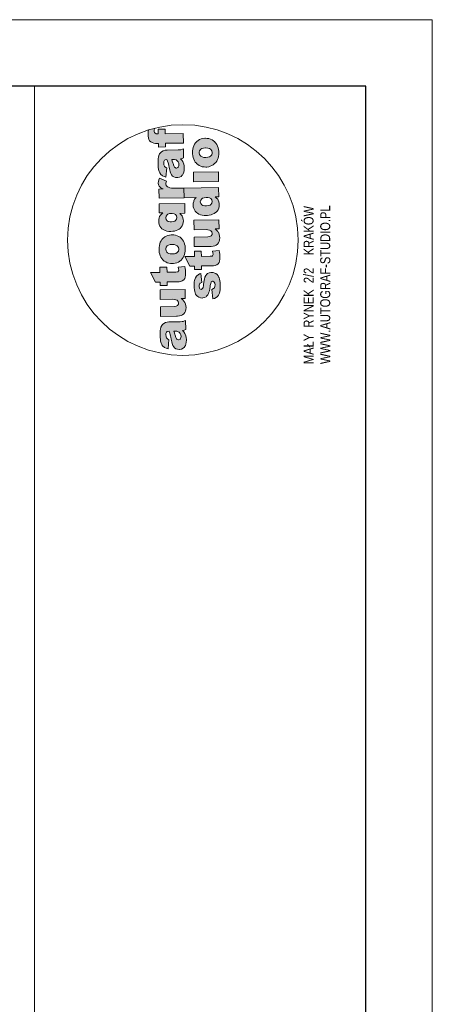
# Model space of a CAD drawing. Header units: millimetres. Extents: x 170 to 590, y -13 to 284.
# Tile 11 of 11: x 528 to 590, y 135 to 284. Entities that reach past the tile are written whole.
import ezdxf

# ---------------------------------------------------------------- set-up
doc = ezdxf.new("R2010")
doc.units = ezdxf.units.MM
doc.layers.add('A_CIENKA', color=9, linetype='Continuous', lineweight=9)
doc.styles.add('arial', font='arial.ttf', dxfattribs={"width": 0.8})

msp = doc.modelspace()

# ---------------------------------------------------------------- hatches: boundary and pattern name
at = {"layer": 'A_CIENKA'}
h = msp.add_hatch(color=0, dxfattribs=at)
h.dxf.hatch_style = 1
h.paths.add_polyline_path([(550.53, 238.29), (550.49, 238.28), (550.24, 238.25), (549.97, 238.17), (549.96, 238.17), (549.71, 238.04), (549.52, 237.87), (549.41, 237.72), (549.29, 237.48), (549.22, 237.21), (549.19, 237.01), (549.18, 236.76), (549.17, 236.48), (549.17, 236.16), (549.17, 235.93), (549.2, 235.66), (549.24, 235.41), (549.24, 235.36), (549.32, 235.08), (549.41, 234.87), (549.43, 234.84), (549.59, 234.61), (549.78, 234.45), (549.84, 234.41), (550.07, 234.3), (550.35, 234.23), (550.48, 235.61), (550.33, 235.68), (550.14, 235.84), (550.05, 236.06), (550.02, 236.36), (550.03, 236.54), (550.13, 236.75), (550.22, 236.82), (550.5, 236.87), (550.6, 236.6), (550.68, 236.36), (550.68, 236.35), (550.72, 236.2), (550.77, 235.97), (550.84, 235.67), (550.92, 235.3), (550.99, 235.01), (551.09, 234.74), (551.21, 234.53), (551.34, 234.37), (551.54, 234.24), (551.78, 234.16), (552.06, 234.13), (552.15, 234.14), (552.4, 234.19), (552.63, 234.31), (552.82, 234.49), (552.85, 234.52), (552.97, 234.72), (553.06, 234.95), (553.11, 235.22), (553.13, 235.52), (553.12, 235.64), (553.09, 235.92), (553.04, 236.18), (552.96, 236.41), (552.89, 236.54), (552.75, 236.76), (552.56, 236.97), (552.8, 237.03), (553.02, 237.14), (553, 238.49), (552.85, 238.42), (552.62, 238.35), (552.5, 238.32), (552.2, 238.31)])
h.paths.add_polyline_path([(551.66, 236.87), (551.9, 236.8), (552.02, 236.72), (552.19, 236.51), (552.27, 236.32), (552.31, 236.06), (552.3, 235.93), (552.21, 235.71), (552.17, 235.67), (551.93, 235.58), (551.89, 235.58), (551.66, 235.7), (551.63, 235.74), (551.53, 235.93), (551.42, 236.26), (551.39, 236.37), (551.31, 236.63), (551.23, 236.88), (551.46, 236.88)], flags=16)
h.paths.add_polyline_path([(551.78, 240.74), (551.58, 240.64), (551.28, 240.6), (549.2, 240.58), (549.21, 239.12), (551.62, 239.15), (551.78, 239.16), (552.07, 239.19), (552.33, 239.26), (552.54, 239.37), (552.72, 239.51), (552.87, 239.68), (552.98, 239.91), (553.04, 240.16), (553.07, 240.45), (553.05, 240.72), (552.99, 240.98), (552.9, 241.2), (552.76, 241.41), (552.57, 241.61), (552.35, 241.8), (552.96, 241.81), (552.95, 243.16), (549.17, 243.12), (549.18, 241.67), (551, 241.69), (551.28, 241.68), (551.54, 241.63), (551.72, 241.54), (551.87, 241.36), (551.93, 241.11), (551.91, 240.95)])
h.paths.add_polyline_path([(549.12, 246.54), (549.13, 245.74), (547.7, 245.73), (548.46, 244.28), (549.15, 244.29), (549.16, 243.76), (550.22, 243.77), (550.21, 244.31), (551.54, 244.32), (551.71, 244.32), (552.02, 244.35), (552.26, 244.39), (552.46, 244.46), (552.5, 244.48), (552.72, 244.63), (552.87, 244.84), (552.88, 244.85), (552.95, 245.05), (552.99, 245.31), (553, 245.64), (552.99, 245.83), (552.97, 246.09), (552.93, 246.36), (552.87, 246.64), (551.87, 246.52), (551.94, 246.3), (551.97, 246.04), (551.85, 245.82), (551.82, 245.81), (551.53, 245.77), (550.2, 245.76), (550.19, 246.55)])
h.paths.add_polyline_path([(549.64, 250.93), (549.6, 250.89), (549.44, 250.71), (549.3, 250.51), (549.19, 250.3), (549.11, 250.05), (549.05, 249.79), (549.01, 249.51), (549.01, 249.21), (549.01, 249.05), (549.04, 248.77), (549.1, 248.5), (549.18, 248.26), (549.29, 248.03), (549.42, 247.83), (549.6, 247.62), (549.79, 247.46), (550.01, 247.32), (550.23, 247.21), (550.48, 247.13), (550.74, 247.09), (551.02, 247.07), (551.18, 247.08), (551.44, 247.12), (551.69, 247.19), (551.92, 247.29), (552.14, 247.42), (552.33, 247.59), (552.51, 247.78), (552.65, 247.98), (552.76, 248.2), (552.85, 248.44), (552.91, 248.69), (552.95, 248.97), (552.96, 249.26), (552.95, 249.45), (552.92, 249.74), (552.86, 250), (552.78, 250.25), (552.67, 250.47), (552.54, 250.67), (552.38, 250.86), (552.37, 250.87), (552.17, 251.04), (551.96, 251.18), (551.73, 251.28), (551.49, 251.36), (551.22, 251.4), (550.94, 251.41), (550.83, 251.41), (550.56, 251.38), (550.3, 251.32), (550.07, 251.22), (549.85, 251.09)])
h.paths.add_polyline_path([(550.05, 248.99), (550, 249.24), (550, 249.3), (550.07, 249.54), (550.24, 249.75), (550.42, 249.86), (550.66, 249.94), (550.98, 249.96), (551.3, 249.94), (551.54, 249.88), (551.73, 249.77), (551.79, 249.72), (551.93, 249.51), (551.98, 249.26), (551.98, 249.19), (551.91, 248.94), (551.74, 248.74), (551.55, 248.62), (551.31, 248.55), (551, 248.53), (550.7, 248.55), (550.45, 248.61), (550.25, 248.72), (550.19, 248.78)], flags=16)
h.paths.add_polyline_path([(549.01, 256.08), (549.02, 254.72), (549.58, 254.73), (549.41, 254.58), (549.23, 254.39), (549.09, 254.19), (549.02, 254), (548.97, 253.75), (548.96, 253.46), (548.97, 253.24), (549.02, 252.98), (549.12, 252.74), (549.25, 252.53), (549.43, 252.34), (549.52, 252.27), (549.72, 252.15), (549.94, 252.05), (550.19, 251.98), (550.47, 251.94), (550.78, 251.93), (551.06, 251.95), (551.34, 251.99), (551.59, 252.06), (551.82, 252.15), (552.02, 252.28), (552.16, 252.39), (552.34, 252.57), (552.49, 252.78), (552.59, 253.01), (552.65, 253.25), (552.67, 253.51), (552.65, 253.73), (552.59, 253.99), (552.48, 254.23), (552.47, 254.26), (552.32, 254.45), (552.11, 254.65), (552.89, 254.66), (552.87, 256.12)])
h.paths.add_polyline_path([(550.05, 253.72), (550, 253.98), (550.05, 254.24), (550.21, 254.45), (550.32, 254.53), (550.55, 254.61), (550.84, 254.65), (551, 254.64), (551.26, 254.59), (551.46, 254.48), (551.61, 254.27), (551.67, 254.02), (551.62, 253.77), (551.48, 253.56), (551.4, 253.5), (551.17, 253.41), (550.87, 253.38), (550.66, 253.39), (550.39, 253.44), (550.2, 253.54)], flags=16)
h.paths.add_polyline_path([(551.49, 258.45), (551.21, 258.45), (550.89, 258.47), (550.63, 258.51), (550.42, 258.58), (550.25, 258.66), (550.25, 258.66), (550.07, 258.85), (550.01, 259.1), (550.03, 259.22), (550.11, 259.5), (549.07, 259.94), (548.98, 259.73), (548.91, 259.48), (548.89, 259.24), (548.89, 259.22), (548.93, 258.95), (549.04, 258.73), (549.12, 258.63), (549.33, 258.47), (549.6, 258.33), (548.98, 258.32), (549, 256.96), (552.78, 257.01), (552.76, 258.46)])
h.paths.add_polyline_path([(550.22, 264.19), (550.18, 264.19), (549.92, 264.16), (549.65, 264.08), (549.64, 264.07), (549.39, 263.95), (549.21, 263.78), (549.09, 263.62), (548.98, 263.39), (548.91, 263.12), (548.88, 262.92), (548.86, 262.67), (548.85, 262.39), (548.85, 262.07), (548.86, 261.84), (548.88, 261.57), (548.92, 261.32), (548.93, 261.27), (549, 260.99), (549.1, 260.77), (549.11, 260.75), (549.28, 260.52), (549.46, 260.35), (549.52, 260.31), (549.75, 260.21), (550.04, 260.13), (550.17, 261.52), (550.01, 261.59), (549.82, 261.74), (549.74, 261.97), (549.71, 262.27), (549.72, 262.45), (549.81, 262.66), (549.9, 262.72), (550.19, 262.77), (550.28, 262.51), (550.36, 262.26), (550.36, 262.26), (550.4, 262.11), (550.46, 261.88), (550.53, 261.58), (550.6, 261.21), (550.68, 260.92), (550.78, 260.65), (550.89, 260.44), (551.03, 260.28), (551.22, 260.15), (551.46, 260.06), (551.74, 260.04), (551.84, 260.04), (552.09, 260.1), (552.31, 260.22), (552.51, 260.4), (552.53, 260.43), (552.66, 260.63), (552.74, 260.85), (552.8, 261.13), (552.81, 261.43), (552.81, 261.55), (552.78, 261.83), (552.72, 262.09), (552.64, 262.32), (552.58, 262.45), (552.43, 262.66), (552.24, 262.88), (552.48, 262.93), (552.7, 263.04), (552.69, 264.4), (552.53, 264.33), (552.3, 264.25), (552.18, 264.23), (551.89, 264.21)])
h.paths.add_polyline_path([(550.91, 262.78), (551.15, 262.78), (551.35, 262.77), (551.58, 262.71), (551.7, 262.63), (551.88, 262.42), (551.96, 262.23), (552, 261.96), (551.99, 261.83), (551.89, 261.62), (551.85, 261.58), (551.62, 261.49), (551.58, 261.49), (551.35, 261.61), (551.32, 261.64), (551.21, 261.84), (551.11, 262.16), (551.08, 262.28), (551, 262.53)], flags=16)
h.paths.add_polyline_path([(548.87, 267.35), (548.88, 266.66), (548.79, 266.66), (548.55, 266.67), (548.33, 266.79), (548.27, 267.07), (548.27, 267.2), (548.3, 267.49, 0.013685), (547.39, 267.23), (547.37, 266.98), (547.36, 266.74), (547.35, 266.53), (547.37, 266.29), (547.4, 266.02), (547.47, 265.81), (547.58, 265.61), (547.76, 265.43), (547.95, 265.32), (548.22, 265.25), (548.47, 265.21), (548.72, 265.2), (548.9, 265.21), (548.9, 264.66), (549.97, 264.67), (549.96, 265.22), (552.68, 265.25), (552.66, 266.7), (549.94, 266.67), (549.93, 267.36)])
h.paths.add_polyline_path([(554.48, 265.27), (554.34, 265.07), (554.23, 264.85), (554.15, 264.61), (554.09, 264.35), (554.06, 264.07), (554.05, 263.77), (554.05, 263.61), (554.08, 263.33), (554.14, 263.06), (554.22, 262.82), (554.33, 262.59), (554.47, 262.39), (554.64, 262.18), (554.84, 262.02), (555.05, 261.88), (555.28, 261.77), (555.52, 261.69), (555.78, 261.65), (556.06, 261.64), (556.22, 261.64), (556.49, 261.68), (556.73, 261.75), (556.96, 261.85), (557.18, 261.98), (557.37, 262.15), (557.55, 262.34), (557.69, 262.54), (557.8, 262.76), (557.89, 262.99), (557.96, 263.25), (557.99, 263.53), (558, 263.82), (557.99, 264.01), (557.96, 264.3), (557.9, 264.56), (557.82, 264.81), (557.71, 265.03), (557.58, 265.23), (557.42, 265.41), (557.41, 265.42), (557.22, 265.6), (557, 265.74), (556.77, 265.84), (556.53, 265.92), (556.27, 265.96), (555.99, 265.98), (555.88, 265.97), (555.6, 265.94), (555.35, 265.88), (555.11, 265.78), (554.89, 265.65), (554.69, 265.49), (554.64, 265.45)])
h.paths.add_polyline_path([(555.04, 263.8), (555.05, 263.86), (555.11, 264.1), (555.28, 264.31), (555.46, 264.42), (555.7, 264.49), (556.02, 264.52), (556.34, 264.5), (556.59, 264.44), (556.78, 264.33), (556.83, 264.28), (556.97, 264.07), (557.02, 263.82), (557.02, 263.75), (556.95, 263.5), (556.78, 263.3), (556.78, 263.3), (556.59, 263.18), (556.35, 263.11), (556.04, 263.09), (555.74, 263.1), (555.49, 263.17), (555.29, 263.28), (555.23, 263.34), (555.1, 263.55)], flags=16)
h.paths.add_polyline_path([(554.17, 260.87), (554.19, 259.42), (557.97, 259.46), (557.95, 260.91)])
h.paths.add_polyline_path([(552.76, 258.46), (552.78, 257.01), (554.59, 257.03), (554.54, 256.97), (554.37, 256.77), (554.25, 256.53), (554.22, 256.44), (554.16, 256.19), (554.14, 255.91), (554.16, 255.66), (554.23, 255.41), (554.33, 255.18), (554.47, 254.97), (554.66, 254.78), (554.81, 254.66), (555.02, 254.54), (555.25, 254.45), (555.51, 254.39), (555.79, 254.35), (556.1, 254.34), (556.3, 254.35), (556.58, 254.39), (556.84, 254.45), (557.08, 254.53), (557.31, 254.64), (557.52, 254.77), (557.59, 254.82), (557.77, 255), (557.92, 255.2), (558.02, 255.42), (558.08, 255.68), (558.09, 255.95), (558.08, 256.15), (558.03, 256.41), (557.92, 256.65), (557.85, 256.77), (557.67, 256.96), (557.44, 257.16), (558, 257.17), (557.98, 258.53)])
h.paths.add_polyline_path([(555.8, 257.02), (556.1, 257.05), (556.36, 257.04), (556.62, 256.98), (556.81, 256.87), (556.97, 256.67), (557.03, 256.42), (556.98, 256.18), (556.82, 255.98), (556.69, 255.9), (556.45, 255.82), (556.14, 255.79), (555.88, 255.8), (555.62, 255.86), (555.44, 255.95), (555.28, 256.13), (555.22, 256.39), (555.28, 256.65), (555.43, 256.86), (555.56, 256.94)], flags=16)
h.paths.add_polyline_path([(554.26, 253.62), (554.28, 252.17), (556.09, 252.2), (556.37, 252.19), (556.63, 252.14), (556.81, 252.04), (556.96, 251.87), (557.01, 251.62), (557, 251.46), (556.87, 251.24), (556.87, 251.24), (556.67, 251.14), (556.37, 251.11), (554.29, 251.08), (554.31, 249.63), (556.71, 249.66), (556.87, 249.66), (557.16, 249.7), (557.42, 249.77), (557.63, 249.88), (557.81, 250.01), (557.96, 250.19), (558.07, 250.41), (558.14, 250.67), (558.16, 250.95), (558.14, 251.23), (558.08, 251.48), (557.99, 251.71), (557.98, 251.72), (557.85, 251.92), (557.67, 252.11), (557.44, 252.31), (558.05, 252.32), (558.04, 253.67)])
h.paths.add_polyline_path([(555.38, 248.17), (555.37, 248.97), (554.32, 248.95), (554.33, 248.16), (552.88, 248.14), (553.65, 246.7), (554.34, 246.7), (554.35, 246.17), (555.41, 246.18), (555.4, 246.72), (556.73, 246.73), (556.9, 246.74), (557.21, 246.76), (557.46, 246.81), (557.65, 246.87), (557.69, 246.89), (557.91, 247.04), (558.06, 247.25), (558.14, 247.46), (558.18, 247.73), (558.19, 248.05), (558.19, 248.24), (558.16, 248.5), (558.12, 248.77), (558.06, 249.05), (557.06, 248.93), (557.13, 248.72), (557.17, 248.46), (557.04, 248.23), (557.01, 248.22), (556.72, 248.19)])
h.paths.add_polyline_path([(556.32, 245.56), (556.2, 245.46), (556.03, 245.26), (555.91, 245.01), (555.9, 244.99), (555.84, 244.79), (555.78, 244.55), (555.73, 244.26), (555.69, 243.93), (555.68, 243.79), (555.63, 243.49), (555.57, 243.3), (555.36, 243.17), (555.15, 243.28), (555.11, 243.35), (555.06, 243.63), (555.07, 243.81), (555.17, 244.05), (555.2, 244.1), (555.43, 244.23), (555.28, 245.6), (555.12, 245.53), (554.89, 245.4), (554.7, 245.24), (554.63, 245.17), (554.49, 244.95), (554.39, 244.7), (554.35, 244.55), (554.31, 244.32), (554.3, 244.03), (554.29, 243.7), (554.3, 243.42), (554.33, 243.14), (554.38, 242.89), (554.44, 242.68), (554.52, 242.48), (554.67, 242.26), (554.85, 242.09), (554.99, 241.99), (555.23, 241.9), (555.5, 241.88), (555.62, 241.89), (555.87, 241.95), (556.1, 242.08), (556.18, 242.15), (556.36, 242.35), (556.48, 242.59), (556.53, 242.76), (556.59, 242.99), (556.64, 243.29), (556.71, 243.63), (556.73, 243.79), (556.79, 244.09), (556.85, 244.26), (556.88, 244.31), (557.09, 244.43), (557.32, 244.3), (557.41, 244.13), (557.45, 243.85), (557.43, 243.65), (557.34, 243.42), (557.23, 243.3), (556.98, 243.17), (557.13, 241.74), (557.38, 241.82), (557.61, 241.94), (557.8, 242.1), (557.97, 242.31), (558.03, 242.43), (558.11, 242.63), (558.17, 242.87), (558.22, 243.14), (558.24, 243.45), (558.24, 243.79), (558.24, 243.93), (558.22, 244.23), (558.18, 244.5), (558.12, 244.74), (558.05, 244.94), (558.04, 244.96), (557.9, 245.21), (557.74, 245.41), (557.54, 245.56), (557.41, 245.63), (557.16, 245.72), (556.91, 245.75), (556.81, 245.74), (556.55, 245.68)])

# ---------------------------------------------------------------- linework, layer by layer
at = {"color": 7, "lineweight": 0, "true_color": 0xffffff}
msp.add_lwpolyline([(170.21, -13.14), (590.21, -13.14), (590.21, 283.86), (170.21, 283.86)], close=True, dxfattribs=at)
msp.add_lwpolyline([(185.45, -3.14), (580.21, -3.14), (580.21, 273.86), (185.45, 273.86)], close=True)
at = {"layer": 'A_CIENKA', "color": 0}
for p, q in [((530.21, 273.86), (530.21, -3.14)), ((580.21, 273.86), (580.21, -3.14))]:
    msp.add_line(p, q, dxfattribs=at)
at = {"layer": 'A_CIENKA', "color": 0, "lineweight": 0}
for p, q in [((548.27, 267.2), (548.3, 267.49)), ((549.93, 267.36), (548.87, 267.35)), ((548.87, 267.35), (548.88, 266.66)), ((549.94, 266.67), (549.93, 267.36)), ((547.36, 266.74), (547.35, 266.53)), ((547.35, 266.53), (547.37, 266.29)), ((547.37, 266.98), (547.36, 266.74)), ((547.39, 267.23), (547.37, 266.98)), ((547.37, 266.29), (547.4, 266.02)), ((547.4, 266.02), (547.47, 265.81)), ((548.27, 267.07), (548.27, 267.2)), ((548.32, 266.8), (548.27, 267.07)), ((548.34, 266.79), (548.32, 266.8)), ((548.55, 266.67), (548.34, 266.79)), ((548.79, 266.66), (548.55, 266.67)), ((548.88, 266.66), (548.79, 266.66)), ((552.66, 266.7), (549.94, 266.67)), ((552.68, 265.25), (552.66, 266.7)), ((555.35, 265.88), (555.11, 265.78)), ((555.6, 265.94), (555.35, 265.88)), ((555.88, 265.97), (555.6, 265.94)), ((555.99, 265.98), (555.88, 265.97)), ((556.27, 265.96), (555.99, 265.98)), ((556.53, 265.92), (556.27, 265.96)), ((556.77, 265.84), (556.53, 265.92)), ((557, 265.74), (556.77, 265.84)), ((547.47, 265.81), (547.58, 265.61)), ((547.58, 265.61), (547.76, 265.43)), ((547.76, 265.43), (547.95, 265.32)), ((547.95, 265.32), (548.22, 265.25)), ((548.22, 265.25), (548.47, 265.21)), ((548.47, 265.21), (548.72, 265.2)), ((548.72, 265.2), (548.9, 265.21)), ((548.9, 265.21), (548.9, 264.66)), ((548.9, 264.66), (549.97, 264.67)), ((549.96, 265.22), (552.68, 265.25)), ((549.97, 264.67), (549.96, 265.22)), ((552.53, 264.33), (552.3, 264.25)), ((552.69, 264.4), (552.53, 264.33)), ((552.7, 263.04), (552.69, 264.4)), ((554.09, 264.35), (554.06, 264.07)), ((554.15, 264.61), (554.09, 264.35)), ((554.23, 264.85), (554.15, 264.61)), ((554.34, 265.07), (554.23, 264.85)), ((554.48, 265.27), (554.34, 265.07)), ((554.64, 265.45), (554.48, 265.27)), ((554.69, 265.49), (554.64, 265.45)), ((554.89, 265.65), (554.69, 265.49)), ((555.11, 265.78), (554.89, 265.65)), ((555.28, 264.31), (555.46, 264.42)), ((555.46, 264.42), (555.7, 264.49)), ((555.7, 264.49), (556.01, 264.52)), ((556.01, 264.52), (556.03, 264.52)), ((556.03, 264.52), (556.34, 264.5)), ((556.34, 264.5), (556.59, 264.44)), ((556.59, 264.44), (556.78, 264.33)), ((557.22, 265.6), (557, 265.74)), ((557.41, 265.42), (557.22, 265.6)), ((557.42, 265.41), (557.41, 265.42)), ((557.58, 265.23), (557.42, 265.41)), ((557.71, 265.03), (557.58, 265.23)), ((557.82, 264.81), (557.71, 265.03)), ((557.9, 264.56), (557.82, 264.81)), ((557.96, 264.3), (557.9, 264.56)), ((548.88, 262.92), (548.86, 262.67)), ((548.91, 263.12), (548.88, 262.92)), ((548.98, 263.39), (548.91, 263.12)), ((549.09, 263.62), (548.98, 263.39)), ((549.21, 263.78), (549.09, 263.62)), ((549.39, 263.95), (549.21, 263.78)), ((549.64, 264.07), (549.39, 263.95)), ((549.65, 264.08), (549.64, 264.07)), ((549.92, 264.16), (549.65, 264.08)), ((550.18, 264.19), (549.92, 264.16)), ((550.22, 264.19), (550.18, 264.19)), ((551.89, 264.21), (550.22, 264.19)), ((552.18, 264.23), (551.89, 264.21)), ((552.3, 264.25), (552.18, 264.23)), ((552.24, 262.88), (552.48, 262.93)), ((552.43, 262.66), (552.24, 262.88)), ((552.48, 262.93), (552.7, 263.04)), ((554.06, 264.07), (554.05, 263.77)), ((554.05, 263.77), (554.05, 263.61)), ((554.05, 263.61), (554.08, 263.33)), ((554.08, 263.33), (554.14, 263.06)), ((554.14, 263.06), (554.22, 262.82)), ((555.04, 263.8), (555.05, 263.86)), ((555.1, 263.55), (555.04, 263.8)), ((555.05, 263.86), (555.11, 264.1)), ((555.23, 263.34), (555.1, 263.55)), ((555.11, 264.1), (555.28, 264.31)), ((555.29, 263.28), (555.23, 263.34)), ((555.49, 263.17), (555.29, 263.28)), ((555.74, 263.1), (555.49, 263.17)), ((556.04, 263.09), (555.74, 263.1)), ((556.35, 263.11), (556.04, 263.09)), ((556.59, 263.18), (556.35, 263.11)), ((556.78, 263.3), (556.59, 263.18)), ((556.78, 264.33), (556.83, 264.28)), ((556.95, 263.5), (556.78, 263.3)), ((556.78, 263.3), (556.78, 263.3)), ((556.83, 264.28), (556.97, 264.07)), ((557.02, 263.75), (556.95, 263.5)), ((556.97, 264.07), (557.02, 263.82)), ((557.02, 263.82), (557.02, 263.75)), ((557.8, 262.76), (557.89, 262.99)), ((557.89, 262.99), (557.96, 263.25)), ((557.99, 264.01), (557.96, 264.3)), ((557.96, 263.25), (557.99, 263.53)), ((558, 263.82), (557.99, 264.01)), ((557.99, 263.53), (558, 263.82)), ((548.86, 262.67), (548.85, 262.39)), ((548.85, 262.39), (548.85, 262.07)), ((548.85, 262.07), (548.86, 261.84)), ((548.86, 261.84), (548.88, 261.57)), ((548.88, 261.57), (548.92, 261.32)), ((549.71, 262.27), (549.72, 262.45)), ((549.74, 261.97), (549.71, 262.27)), ((549.72, 262.45), (549.81, 262.66)), ((549.82, 261.75), (549.74, 261.97)), ((549.81, 262.66), (549.9, 262.72)), ((549.83, 261.74), (549.82, 261.75)), ((550.01, 261.59), (549.83, 261.74)), ((549.9, 262.72), (550.18, 262.77)), ((550.17, 261.52), (550.01, 261.59)), ((550.04, 260.13), (550.17, 261.52)), ((550.18, 262.77), (550.19, 262.77)), ((550.19, 262.77), (550.28, 262.51)), ((550.28, 262.51), (550.36, 262.26)), ((550.36, 262.26), (550.36, 262.26)), ((550.36, 262.26), (550.4, 262.11)), ((550.4, 262.11), (550.46, 261.88)), ((550.46, 261.88), (550.53, 261.58)), ((550.53, 261.58), (550.6, 261.21)), ((551, 262.53), (550.91, 262.78)), ((550.91, 262.78), (551.15, 262.78)), ((551.08, 262.28), (551, 262.53)), ((551.11, 262.16), (551.08, 262.28)), ((551.21, 261.84), (551.11, 262.16)), ((551.15, 262.78), (551.35, 262.77)), ((551.32, 261.64), (551.21, 261.84)), ((551.35, 261.61), (551.32, 261.64)), ((551.35, 262.77), (551.58, 262.71)), ((551.58, 261.49), (551.35, 261.61)), ((551.58, 262.71), (551.7, 262.63)), ((551.62, 261.49), (551.58, 261.49)), ((551.85, 261.58), (551.62, 261.49)), ((551.7, 262.63), (551.88, 262.42)), ((551.89, 261.62), (551.85, 261.58)), ((551.88, 262.42), (551.96, 262.23)), ((551.99, 261.83), (551.89, 261.62)), ((551.96, 262.23), (552, 261.96)), ((552, 261.96), (551.99, 261.83)), ((552.58, 262.45), (552.43, 262.66)), ((552.64, 262.32), (552.58, 262.45)), ((552.72, 262.09), (552.64, 262.32)), ((552.78, 261.83), (552.72, 262.09)), ((552.81, 261.55), (552.78, 261.83)), ((552.8, 261.13), (552.81, 261.43)), ((552.81, 261.43), (552.81, 261.55)), ((554.22, 262.82), (554.33, 262.59)), ((554.33, 262.59), (554.47, 262.39)), ((554.47, 262.39), (554.63, 262.2)), ((554.63, 262.2), (554.64, 262.19)), ((554.64, 262.19), (554.84, 262.02)), ((554.84, 262.02), (555.05, 261.88)), ((555.05, 261.88), (555.28, 261.77)), ((555.28, 261.77), (555.52, 261.69)), ((555.52, 261.69), (555.78, 261.65)), ((555.78, 261.65), (556.06, 261.64)), ((556.06, 261.64), (556.22, 261.64)), ((556.22, 261.64), (556.49, 261.68)), ((556.49, 261.68), (556.73, 261.75)), ((556.73, 261.75), (556.96, 261.85)), ((556.96, 261.85), (557.18, 261.98)), ((557.18, 261.98), (557.37, 262.15)), ((557.37, 262.15), (557.55, 262.34)), ((557.55, 262.34), (557.69, 262.54)), ((557.69, 262.54), (557.8, 262.76)), ((548.92, 261.32), (548.93, 261.27)), ((548.93, 261.27), (549, 260.99)), ((549.07, 259.94), (548.98, 259.73)), ((549, 260.99), (549.1, 260.77)), ((550.11, 259.5), (549.07, 259.94)), ((549.1, 260.77), (549.11, 260.75)), ((549.11, 260.75), (549.28, 260.52)), ((549.28, 260.52), (549.46, 260.35)), ((549.46, 260.35), (549.52, 260.31)), ((549.52, 260.31), (549.75, 260.21)), ((549.75, 260.21), (550.04, 260.13)), ((550.6, 261.21), (550.68, 260.92)), ((550.68, 260.92), (550.78, 260.65)), ((550.78, 260.65), (550.89, 260.44)), ((550.89, 260.44), (551.03, 260.28)), ((551.03, 260.28), (551.22, 260.15)), ((551.22, 260.15), (551.46, 260.06)), ((551.46, 260.06), (551.74, 260.04)), ((551.74, 260.04), (551.84, 260.04)), ((551.84, 260.04), (552.09, 260.1)), ((552.09, 260.1), (552.31, 260.22)), ((552.31, 260.22), (552.51, 260.4)), ((552.51, 260.4), (552.53, 260.43)), ((552.53, 260.43), (552.66, 260.63)), ((552.66, 260.63), (552.74, 260.85)), ((552.74, 260.85), (552.8, 261.13)), ((557.95, 260.91), (554.17, 260.87)), ((554.17, 260.87), (554.19, 259.42)), ((557.97, 259.46), (557.95, 260.91)), ((548.91, 259.48), (548.89, 259.24)), ((548.89, 259.24), (548.89, 259.22)), ((548.89, 259.22), (548.93, 258.95)), ((548.98, 259.73), (548.91, 259.48)), ((548.93, 258.95), (549.04, 258.73)), ((549.04, 258.73), (549.12, 258.63)), ((549.12, 258.63), (549.33, 258.47)), ((549.33, 258.47), (549.6, 258.33)), ((550.01, 259.1), (550.03, 259.22)), ((550.07, 258.85), (550.01, 259.1)), ((550.03, 259.22), (550.11, 259.5)), ((550.25, 258.66), (550.07, 258.85)), ((550.42, 258.58), (550.25, 258.66)), ((550.25, 258.66), (550.25, 258.66)), ((550.63, 258.51), (550.42, 258.58)), ((550.89, 258.47), (550.63, 258.51)), ((551.21, 258.45), (550.89, 258.47)), ((551.49, 258.45), (551.21, 258.45)), ((552.76, 258.46), (551.49, 258.45)), ((557.98, 258.53), (552.76, 258.46)), ((552.78, 257.01), (552.76, 258.46)), ((552.76, 258.46), (552.78, 257.01)), ((554.19, 259.42), (557.97, 259.46)), ((558, 257.17), (557.98, 258.53)), ((549.6, 258.33), (548.98, 258.32)), ((548.98, 258.32), (549, 256.96)), ((549, 256.96), (552.78, 257.01)), ((552.78, 257.01), (554.59, 257.03)), ((554.54, 256.97), (554.37, 256.77)), ((554.59, 257.03), (554.54, 256.97)), ((555.43, 256.86), (555.56, 256.94)), ((555.56, 256.94), (555.8, 257.02)), ((555.8, 257.02), (556.1, 257.05)), ((556.1, 257.05), (556.36, 257.04)), ((556.36, 257.04), (556.62, 256.98)), ((556.62, 256.98), (556.81, 256.88)), ((557.44, 257.16), (558, 257.17)), ((557.67, 256.96), (557.44, 257.16)), ((557.85, 256.77), (557.67, 256.96)), ((552.87, 256.12), (549.01, 256.08)), ((549.01, 256.08), (549.02, 254.72)), ((552.89, 254.66), (552.87, 256.12)), ((554.16, 256.19), (554.14, 255.91)), ((554.14, 255.91), (554.16, 255.66)), ((554.22, 256.44), (554.16, 256.19)), ((554.16, 255.66), (554.23, 255.41)), ((554.25, 256.53), (554.22, 256.44)), ((554.37, 256.77), (554.25, 256.53)), ((555.22, 256.4), (555.28, 256.65)), ((555.22, 256.38), (555.22, 256.4)), ((555.28, 256.13), (555.22, 256.38)), ((555.28, 256.65), (555.43, 256.86)), ((555.44, 255.95), (555.28, 256.13)), ((555.62, 255.86), (555.44, 255.95)), ((555.88, 255.8), (555.62, 255.86)), ((556.14, 255.79), (555.88, 255.8)), ((556.45, 255.82), (556.14, 255.79)), ((556.69, 255.9), (556.45, 255.82)), ((556.82, 255.98), (556.69, 255.9)), ((556.81, 256.88), (556.81, 256.87)), ((556.81, 256.87), (556.97, 256.67)), ((556.98, 256.18), (556.82, 255.98)), ((556.97, 256.67), (557.03, 256.42)), ((557.03, 256.42), (556.98, 256.18)), ((557.92, 256.65), (557.85, 256.77)), ((558.03, 256.41), (557.92, 256.65)), ((557.92, 255.2), (558.02, 255.42)), ((558.02, 255.42), (558.08, 255.68)), ((558.08, 256.15), (558.03, 256.41)), ((558.09, 255.95), (558.08, 256.15)), ((558.08, 255.68), (558.09, 255.95)), ((549.02, 254), (548.97, 253.75)), ((549.02, 254.72), (549.58, 254.73)), ((549.09, 254.19), (549.02, 254)), ((549.23, 254.39), (549.09, 254.19)), ((549.41, 254.58), (549.23, 254.39)), ((549.58, 254.73), (549.41, 254.58)), ((550, 253.99), (550.05, 254.24)), ((550, 253.98), (550, 253.99)), ((550.05, 253.72), (550, 253.98)), ((550.05, 254.24), (550.21, 254.45)), ((550.21, 254.45), (550.32, 254.53)), ((550.32, 254.53), (550.55, 254.61)), ((550.55, 254.61), (550.84, 254.65)), ((550.84, 254.65), (551, 254.64)), ((551, 254.64), (551.26, 254.59)), ((551.26, 254.59), (551.46, 254.48)), ((551.46, 254.48), (551.61, 254.27)), ((551.61, 254.27), (551.67, 254.02)), ((551.67, 254.02), (551.62, 253.77)), ((552.11, 254.65), (552.89, 254.66)), ((552.32, 254.45), (552.11, 254.65)), ((552.47, 254.26), (552.32, 254.45)), ((552.48, 254.23), (552.47, 254.26)), ((552.59, 253.99), (552.48, 254.23)), ((552.65, 253.73), (552.59, 253.99)), ((554.23, 255.41), (554.33, 255.18)), ((554.33, 255.18), (554.47, 254.97)), ((554.47, 254.97), (554.66, 254.78)), ((554.66, 254.78), (554.81, 254.66)), ((554.81, 254.66), (555.02, 254.54)), ((555.02, 254.54), (555.25, 254.45)), ((555.25, 254.45), (555.51, 254.39)), ((555.51, 254.39), (555.79, 254.35)), ((555.79, 254.35), (556.1, 254.34)), ((556.1, 254.34), (556.3, 254.35)), ((556.3, 254.35), (556.58, 254.39)), ((556.58, 254.39), (556.84, 254.45)), ((556.84, 254.45), (557.08, 254.53)), ((557.08, 254.53), (557.31, 254.64)), ((557.31, 254.64), (557.52, 254.77)), ((557.52, 254.77), (557.59, 254.82)), ((557.59, 254.82), (557.77, 255)), ((557.77, 255), (557.92, 255.2)), ((548.97, 253.75), (548.96, 253.46)), ((548.96, 253.46), (548.97, 253.24)), ((548.97, 253.24), (549.02, 252.98)), ((549.02, 252.98), (549.12, 252.74)), ((549.12, 252.74), (549.25, 252.53)), ((549.25, 252.53), (549.43, 252.34)), ((550.2, 253.54), (550.05, 253.72)), ((550.39, 253.44), (550.2, 253.54)), ((550.66, 253.39), (550.39, 253.44)), ((550.87, 253.38), (550.66, 253.39)), ((551.17, 253.41), (550.87, 253.38)), ((551.4, 253.5), (551.17, 253.41)), ((551.48, 253.56), (551.4, 253.5)), ((551.62, 253.77), (551.48, 253.56)), ((552.16, 252.39), (552.34, 252.57)), ((552.34, 252.57), (552.49, 252.78)), ((552.49, 252.78), (552.59, 253.01)), ((552.59, 253.01), (552.65, 253.25)), ((552.67, 253.51), (552.65, 253.73)), ((552.65, 253.25), (552.67, 253.51)), ((558.04, 253.67), (554.26, 253.62)), ((554.26, 253.62), (554.28, 252.17)), ((558.05, 252.32), (558.04, 253.67)), ((549.43, 252.34), (549.52, 252.27)), ((549.52, 252.27), (549.72, 252.15)), ((549.85, 251.09), (549.64, 250.93)), ((549.72, 252.15), (549.94, 252.05)), ((550.07, 251.22), (549.85, 251.09)), ((549.94, 252.05), (550.19, 251.98)), ((550.3, 251.32), (550.07, 251.22)), ((550.19, 251.98), (550.47, 251.94)), ((550.56, 251.38), (550.3, 251.32)), ((550.47, 251.94), (550.78, 251.93)), ((550.83, 251.41), (550.56, 251.38)), ((550.78, 251.93), (551.06, 251.95)), ((550.94, 251.41), (550.83, 251.41)), ((551.22, 251.4), (550.94, 251.41)), ((551.06, 251.95), (551.34, 251.99)), ((551.49, 251.36), (551.22, 251.4)), ((551.34, 251.99), (551.59, 252.06)), ((551.73, 251.28), (551.49, 251.36)), ((551.59, 252.06), (551.82, 252.15)), ((551.96, 251.18), (551.73, 251.28)), ((551.82, 252.15), (552.02, 252.28)), ((552.17, 251.04), (551.96, 251.18)), ((552.02, 252.28), (552.16, 252.39)), ((552.37, 250.87), (552.17, 251.04)), ((554.28, 252.17), (556.09, 252.2)), ((556.37, 251.11), (554.29, 251.08)), ((554.29, 251.08), (554.31, 249.63)), ((556.09, 252.2), (556.37, 252.19)), ((556.37, 252.19), (556.63, 252.14)), ((556.67, 251.14), (556.37, 251.11)), ((556.63, 252.14), (556.81, 252.04)), ((556.87, 251.24), (556.67, 251.14)), ((556.81, 252.04), (556.96, 251.87)), ((557, 251.46), (556.87, 251.24)), ((556.87, 251.24), (556.87, 251.24)), ((556.96, 251.87), (557.01, 251.62)), ((557.01, 251.62), (557, 251.46)), ((557.44, 252.31), (558.05, 252.32)), ((557.67, 252.11), (557.44, 252.31)), ((557.85, 251.92), (557.67, 252.11)), ((557.98, 251.72), (557.85, 251.92)), ((557.99, 251.71), (557.98, 251.72)), ((558.08, 251.48), (557.99, 251.71)), ((558.14, 251.23), (558.08, 251.48)), ((558.16, 250.95), (558.14, 251.23)), ((549.05, 249.79), (549.01, 249.51)), ((549.01, 249.51), (549.01, 249.21)), ((549.11, 250.05), (549.05, 249.79)), ((549.19, 250.3), (549.11, 250.05)), ((549.3, 250.51), (549.19, 250.3)), ((549.44, 250.71), (549.3, 250.51)), ((549.6, 250.89), (549.44, 250.71)), ((549.64, 250.93), (549.6, 250.89)), ((550, 249.3), (550.07, 249.54)), ((550.07, 249.54), (550.24, 249.75)), ((550.24, 249.75), (550.42, 249.86)), ((550.42, 249.86), (550.66, 249.94)), ((550.66, 249.94), (550.97, 249.96)), ((550.97, 249.96), (550.99, 249.96)), ((550.99, 249.96), (551.3, 249.94)), ((551.3, 249.94), (551.54, 249.88)), ((551.54, 249.88), (551.73, 249.77)), ((551.73, 249.77), (551.79, 249.72)), ((551.79, 249.72), (551.93, 249.51)), ((551.93, 249.51), (551.98, 249.26)), ((552.38, 250.86), (552.37, 250.87)), ((552.54, 250.67), (552.38, 250.86)), ((552.67, 250.47), (552.54, 250.67)), ((552.78, 250.25), (552.67, 250.47)), ((552.86, 250), (552.78, 250.25)), ((552.92, 249.74), (552.86, 250)), ((552.95, 249.45), (552.92, 249.74)), ((554.31, 249.63), (556.71, 249.66)), ((556.71, 249.66), (556.87, 249.66)), ((556.87, 249.66), (557.16, 249.7)), ((557.16, 249.7), (557.42, 249.77)), ((557.42, 249.77), (557.63, 249.88)), ((557.63, 249.88), (557.81, 250.01)), ((557.81, 250.01), (557.96, 250.19)), ((557.96, 250.19), (558.07, 250.41)), ((558.07, 250.41), (558.14, 250.67)), ((558.14, 250.67), (558.16, 250.95)), ((549.01, 249.21), (549.01, 249.05)), ((549.01, 249.05), (549.04, 248.77)), ((549.04, 248.77), (549.1, 248.5)), ((549.1, 248.5), (549.18, 248.26)), ((549.18, 248.26), (549.29, 248.03)), ((549.29, 248.03), (549.42, 247.83)), ((550, 249.24), (550, 249.3)), ((550.05, 248.99), (550, 249.24)), ((550.19, 248.78), (550.05, 248.99)), ((550.25, 248.72), (550.19, 248.78)), ((550.45, 248.61), (550.25, 248.72)), ((550.7, 248.55), (550.45, 248.61)), ((551, 248.53), (550.7, 248.55)), ((551.31, 248.55), (551, 248.53)), ((551.55, 248.62), (551.31, 248.55)), ((551.74, 248.74), (551.55, 248.62)), ((551.91, 248.94), (551.74, 248.74)), ((551.74, 248.74), (551.74, 248.74)), ((551.98, 249.19), (551.91, 248.94)), ((551.98, 249.26), (551.98, 249.19)), ((552.65, 247.98), (552.76, 248.2)), ((552.76, 248.2), (552.85, 248.44)), ((552.85, 248.44), (552.91, 248.69)), ((554.33, 248.16), (552.88, 248.14)), ((552.88, 248.14), (553.65, 246.7)), ((552.91, 248.69), (552.95, 248.97)), ((552.96, 249.26), (552.95, 249.45)), ((552.95, 248.97), (552.96, 249.26)), ((555.37, 248.97), (554.32, 248.95)), ((554.32, 248.95), (554.33, 248.16)), ((555.38, 248.17), (555.37, 248.97)), ((556.72, 248.19), (555.38, 248.17)), ((557.01, 248.22), (556.72, 248.19)), ((557.04, 248.23), (557.01, 248.22)), ((557.16, 248.45), (557.04, 248.23)), ((558.06, 249.05), (557.06, 248.93)), ((557.06, 248.93), (557.13, 248.72)), ((557.13, 248.72), (557.16, 248.49)), ((557.16, 248.49), (557.16, 248.45)), ((558.12, 248.77), (558.06, 249.05)), ((558.16, 248.5), (558.12, 248.77)), ((558.19, 248.24), (558.16, 248.5)), ((558.18, 247.73), (558.19, 248.05)), ((558.19, 248.05), (558.19, 248.24)), ((550.19, 246.55), (549.12, 246.54)), ((549.12, 246.54), (549.13, 245.74)), ((549.42, 247.83), (549.58, 247.64)), ((549.58, 247.64), (549.59, 247.63)), ((549.59, 247.63), (549.79, 247.46)), ((549.79, 247.46), (550.01, 247.32)), ((550.01, 247.32), (550.23, 247.21)), ((550.2, 245.76), (550.19, 246.55)), ((550.23, 247.21), (550.48, 247.13)), ((550.48, 247.13), (550.74, 247.09)), ((550.74, 247.09), (551.02, 247.07)), ((551.02, 247.07), (551.18, 247.08)), ((551.18, 247.08), (551.44, 247.12)), ((551.44, 247.12), (551.69, 247.19)), ((551.69, 247.19), (551.92, 247.29)), ((552.87, 246.64), (551.87, 246.52)), ((551.87, 246.52), (551.94, 246.3)), ((551.92, 247.29), (552.14, 247.42)), ((552.14, 247.42), (552.33, 247.59)), ((552.33, 247.59), (552.51, 247.78)), ((552.51, 247.78), (552.65, 247.98)), ((552.93, 246.36), (552.87, 246.64)), ((553.65, 246.7), (554.34, 246.7)), ((554.34, 246.7), (554.35, 246.17)), ((555.4, 246.72), (556.73, 246.73)), ((555.41, 246.18), (555.4, 246.72)), ((556.73, 246.73), (556.9, 246.74)), ((556.9, 246.74), (557.21, 246.76)), ((557.21, 246.76), (557.46, 246.81)), ((557.46, 246.81), (557.65, 246.87)), ((557.65, 246.87), (557.69, 246.89)), ((557.69, 246.89), (557.91, 247.04)), ((557.91, 247.04), (558.06, 247.25)), ((558.06, 247.25), (558.07, 247.26)), ((558.07, 247.26), (558.14, 247.46)), ((558.14, 247.46), (558.18, 247.73)), ((549.13, 245.74), (547.7, 245.73)), ((547.7, 245.73), (548.46, 244.28)), ((551.53, 245.77), (550.2, 245.76)), ((551.82, 245.81), (551.53, 245.77)), ((551.85, 245.82), (551.82, 245.81)), ((551.97, 246.03), (551.85, 245.82)), ((551.94, 246.3), (551.97, 246.07)), ((551.97, 246.07), (551.97, 246.03)), ((552.88, 244.85), (552.95, 245.05)), ((552.97, 246.09), (552.93, 246.36)), ((552.95, 245.05), (552.99, 245.31)), ((552.99, 245.83), (552.97, 246.09)), ((553, 245.64), (552.99, 245.83)), ((552.99, 245.31), (553, 245.64)), ((554.35, 246.17), (555.41, 246.18)), ((554.63, 245.17), (554.49, 244.95)), ((554.7, 245.24), (554.63, 245.17)), ((554.89, 245.4), (554.7, 245.24)), ((555.12, 245.53), (554.89, 245.4)), ((555.28, 245.6), (555.12, 245.53)), ((555.43, 244.23), (555.28, 245.6)), ((556.03, 245.26), (555.91, 245.01)), ((556.2, 245.46), (556.03, 245.26)), ((556.32, 245.56), (556.2, 245.46)), ((556.55, 245.68), (556.32, 245.56)), ((556.81, 245.74), (556.55, 245.68)), ((556.91, 245.75), (556.81, 245.74)), ((557.16, 245.72), (556.91, 245.75)), ((557.41, 245.63), (557.16, 245.72)), ((557.54, 245.56), (557.41, 245.63)), ((557.74, 245.41), (557.54, 245.56)), ((557.9, 245.21), (557.74, 245.41)), ((558.04, 244.96), (557.9, 245.21)), ((548.46, 244.28), (549.15, 244.29)), ((549.15, 244.29), (549.16, 243.76)), ((549.16, 243.76), (550.22, 243.77)), ((550.21, 244.31), (551.54, 244.32)), ((550.22, 243.77), (550.21, 244.31)), ((551.54, 244.32), (551.71, 244.32)), ((551.71, 244.32), (552.02, 244.35)), ((552.02, 244.35), (552.26, 244.39)), ((552.26, 244.39), (552.46, 244.46)), ((552.46, 244.46), (552.5, 244.48)), ((552.5, 244.48), (552.72, 244.63)), ((552.72, 244.63), (552.87, 244.84)), ((552.87, 244.84), (552.88, 244.85)), ((554.3, 244.03), (554.29, 243.7)), ((554.29, 243.7), (554.3, 243.42)), ((554.31, 244.32), (554.3, 244.03)), ((554.35, 244.55), (554.31, 244.32)), ((554.39, 244.7), (554.35, 244.55)), ((554.49, 244.95), (554.39, 244.7)), ((555.06, 243.63), (555.07, 243.81)), ((555.11, 243.35), (555.06, 243.63)), ((555.07, 243.81), (555.17, 244.05)), ((555.17, 244.05), (555.2, 244.1)), ((555.2, 244.1), (555.43, 244.23)), ((555.68, 243.79), (555.63, 243.49)), ((555.69, 243.93), (555.68, 243.79)), ((555.73, 244.26), (555.69, 243.93)), ((555.78, 244.55), (555.73, 244.26)), ((555.84, 244.79), (555.78, 244.55)), ((555.9, 244.99), (555.84, 244.79)), ((555.91, 245.01), (555.9, 244.99)), ((556.64, 243.29), (556.71, 243.63)), ((556.71, 243.63), (556.73, 243.79)), ((556.73, 243.79), (556.79, 244.09)), ((556.79, 244.09), (556.85, 244.26)), ((556.85, 244.26), (556.88, 244.31)), ((556.88, 244.31), (557.08, 244.42)), ((557.08, 244.42), (557.1, 244.42)), ((557.1, 244.42), (557.32, 244.3)), ((557.32, 244.3), (557.41, 244.13)), ((557.43, 243.65), (557.34, 243.42)), ((557.41, 244.13), (557.45, 243.85)), ((557.45, 243.85), (557.43, 243.65)), ((558.05, 244.94), (558.04, 244.96)), ((558.12, 244.74), (558.05, 244.94)), ((558.18, 244.5), (558.12, 244.74)), ((558.22, 244.23), (558.18, 244.5)), ((558.24, 243.93), (558.22, 244.23)), ((558.24, 243.79), (558.24, 243.93)), ((558.24, 243.45), (558.24, 243.79)), ((552.95, 243.16), (549.17, 243.12)), ((549.17, 243.12), (549.18, 241.67)), ((552.96, 241.81), (552.95, 243.16)), ((554.3, 243.42), (554.33, 243.14)), ((554.33, 243.14), (554.38, 242.89)), ((554.38, 242.89), (554.44, 242.68)), ((554.44, 242.68), (554.52, 242.48)), ((554.52, 242.48), (554.67, 242.26)), ((554.67, 242.26), (554.85, 242.09)), ((554.85, 242.09), (554.99, 241.99)), ((555.15, 243.28), (555.11, 243.35)), ((555.36, 243.17), (555.15, 243.28)), ((555.57, 243.3), (555.36, 243.17)), ((555.63, 243.49), (555.57, 243.32)), ((555.57, 243.32), (555.57, 243.3)), ((555.87, 241.95), (556.1, 242.08)), ((556.1, 242.08), (556.18, 242.15)), ((556.18, 242.15), (556.36, 242.35)), ((556.36, 242.35), (556.48, 242.59)), ((556.48, 242.59), (556.53, 242.76)), ((556.48, 242.59), (556.48, 242.59)), ((556.53, 242.76), (556.59, 242.99)), ((556.59, 242.99), (556.64, 243.29)), ((557.23, 243.3), (556.98, 243.17)), ((556.98, 243.17), (557.13, 241.74)), ((557.34, 243.42), (557.23, 243.3)), ((557.61, 241.94), (557.8, 242.1)), ((557.8, 242.1), (557.97, 242.31)), ((557.97, 242.31), (558.03, 242.43)), ((558.03, 242.43), (558.11, 242.63)), ((558.11, 242.63), (558.17, 242.87)), ((558.17, 242.87), (558.22, 243.14)), ((558.22, 243.14), (558.24, 243.45)), ((549.18, 241.67), (551, 241.69)), ((551.28, 240.6), (549.2, 240.58)), ((549.2, 240.58), (549.21, 239.12)), ((551, 241.69), (551.28, 241.68)), ((551.28, 241.68), (551.54, 241.63)), ((551.58, 240.64), (551.28, 240.6)), ((551.54, 241.63), (551.72, 241.54)), ((551.78, 240.74), (551.58, 240.64)), ((551.72, 241.54), (551.87, 241.36)), ((551.91, 240.95), (551.78, 240.74)), ((551.78, 240.74), (551.78, 240.74)), ((551.87, 241.36), (551.93, 241.11)), ((551.93, 241.11), (551.91, 240.95)), ((552.35, 241.8), (552.96, 241.81)), ((552.57, 241.61), (552.35, 241.8)), ((552.76, 241.41), (552.57, 241.61)), ((552.89, 241.21), (552.76, 241.41)), ((552.9, 241.2), (552.89, 241.21)), ((552.99, 240.98), (552.9, 241.2)), ((553.05, 240.72), (552.99, 240.98)), ((553.07, 240.45), (553.05, 240.72)), ((554.99, 241.99), (555.23, 241.9)), ((555.23, 241.9), (555.5, 241.88)), ((555.5, 241.88), (555.62, 241.89)), ((555.62, 241.89), (555.87, 241.95)), ((557.13, 241.74), (557.38, 241.82)), ((557.38, 241.82), (557.61, 241.94)), ((549.21, 239.12), (551.62, 239.15)), ((551.62, 239.15), (551.78, 239.16)), ((551.78, 239.16), (552.07, 239.19)), ((552.07, 239.19), (552.33, 239.26)), ((552.33, 239.26), (552.54, 239.37)), ((552.54, 239.37), (552.72, 239.51)), ((552.72, 239.51), (552.87, 239.68)), ((552.87, 239.68), (552.98, 239.91)), ((552.98, 239.91), (553.04, 240.16)), ((553.04, 240.16), (553.07, 240.45)), ((549.41, 237.72), (549.29, 237.48)), ((549.52, 237.87), (549.41, 237.72)), ((549.71, 238.04), (549.52, 237.87)), ((549.96, 238.17), (549.71, 238.04)), ((549.97, 238.17), (549.96, 238.17)), ((550.24, 238.25), (549.97, 238.17)), ((550.49, 238.28), (550.24, 238.25)), ((550.53, 238.29), (550.49, 238.28)), ((552.2, 238.31), (550.53, 238.29)), ((552.5, 238.32), (552.2, 238.31)), ((552.62, 238.35), (552.5, 238.32)), ((552.85, 238.42), (552.62, 238.35)), ((553, 238.49), (552.85, 238.42)), ((553.02, 237.14), (553, 238.49)), ((549.18, 236.76), (549.17, 236.48)), ((549.17, 236.48), (549.17, 236.16)), ((549.17, 236.16), (549.17, 235.93)), ((549.19, 237.01), (549.18, 236.76)), ((549.22, 237.21), (549.19, 237.01)), ((549.29, 237.48), (549.22, 237.21)), ((550.02, 236.36), (550.03, 236.54)), ((550.05, 236.06), (550.02, 236.36)), ((550.03, 236.54), (550.13, 236.75)), ((550.13, 236.75), (550.22, 236.82)), ((550.22, 236.82), (550.5, 236.87)), ((550.5, 236.87), (550.5, 236.86)), ((550.5, 236.86), (550.6, 236.6)), ((550.6, 236.6), (550.68, 236.36)), ((550.68, 236.36), (550.68, 236.35)), ((550.68, 236.35), (550.72, 236.2)), ((550.72, 236.2), (550.77, 235.97)), ((551.31, 236.63), (551.23, 236.88)), ((551.23, 236.88), (551.46, 236.88)), ((551.39, 236.37), (551.31, 236.63)), ((551.42, 236.26), (551.39, 236.37)), ((551.53, 235.93), (551.42, 236.26)), ((551.46, 236.88), (551.66, 236.87)), ((551.66, 236.87), (551.9, 236.8)), ((551.9, 236.8), (552.02, 236.72)), ((552.02, 236.72), (552.19, 236.51)), ((552.19, 236.51), (552.27, 236.32)), ((552.27, 236.32), (552.31, 236.06)), ((552.56, 236.97), (552.8, 237.03)), ((552.75, 236.76), (552.56, 236.97)), ((552.89, 236.54), (552.75, 236.76)), ((552.8, 237.03), (553.02, 237.14)), ((552.96, 236.41), (552.89, 236.54)), ((553.04, 236.18), (552.96, 236.41)), ((553.09, 235.92), (553.04, 236.18)), ((549.17, 235.93), (549.2, 235.66)), ((549.2, 235.66), (549.24, 235.41)), ((549.24, 235.41), (549.24, 235.36)), ((549.24, 235.36), (549.32, 235.08)), ((549.32, 235.08), (549.41, 234.87)), ((549.41, 234.87), (549.43, 234.84)), ((549.43, 234.84), (549.59, 234.61)), ((550.13, 235.85), (550.05, 236.06)), ((550.15, 235.83), (550.13, 235.85)), ((550.33, 235.68), (550.15, 235.83)), ((550.48, 235.61), (550.33, 235.68)), ((550.35, 234.23), (550.48, 235.61)), ((550.77, 235.97), (550.84, 235.67)), ((550.84, 235.67), (550.92, 235.3)), ((550.92, 235.3), (550.99, 235.01)), ((550.99, 235.01), (551.09, 234.74)), ((551.09, 234.74), (551.21, 234.53)), ((551.63, 235.74), (551.53, 235.93)), ((551.66, 235.7), (551.63, 235.74)), ((551.89, 235.58), (551.66, 235.7)), ((551.93, 235.58), (551.89, 235.58)), ((552.17, 235.67), (551.93, 235.58)), ((552.21, 235.71), (552.17, 235.67)), ((552.3, 235.93), (552.21, 235.71)), ((552.31, 236.06), (552.3, 235.93)), ((552.85, 234.52), (552.97, 234.72)), ((552.97, 234.72), (553.06, 234.95)), ((553.06, 234.95), (553.11, 235.22)), ((553.12, 235.64), (553.09, 235.92)), ((553.11, 235.22), (553.13, 235.52)), ((553.13, 235.52), (553.12, 235.64)), ((549.59, 234.61), (549.78, 234.45)), ((549.78, 234.45), (549.84, 234.41)), ((549.84, 234.41), (550.07, 234.3)), ((550.07, 234.3), (550.35, 234.23)), ((551.21, 234.53), (551.34, 234.37)), ((551.34, 234.37), (551.54, 234.24)), ((551.54, 234.24), (551.78, 234.16)), ((551.78, 234.16), (552.06, 234.13)), ((552.06, 234.13), (552.15, 234.14)), ((552.15, 234.14), (552.4, 234.19)), ((552.4, 234.19), (552.63, 234.31)), ((552.63, 234.31), (552.82, 234.49)), ((552.82, 234.49), (552.85, 234.52))]:
    msp.add_line(p, q, dxfattribs=at)
at = {"layer": 'A_CIENKA', "color": 0}
msp.add_lwpolyline([(530.21, 273.86), (580.21, 273.86)], dxfattribs=at)
msp.add_circle((552.6, 250.63), 17.39, dxfattribs=at)
msp.add_circle((552.6, 250.63), 17.39, dxfattribs=at)

# ---------------------------------------------------------------- texts
at = {"layer": 'A_CIENKA', "color": 0, "ltscale": 80, "insert": (570.81, 231.92), "char_height": 1.5, "width": 36.7296, "attachment_point": 1, "rotation": 90, "style": 'arial'}
msp.add_mtext('\\pxqd;MAŁY  RYNEK  2/2    KRAKÓW\\PWWW.AUTOGRAF-STUDIO.PL', dxfattribs=at)

doc.saveas('drawing.dxf')
